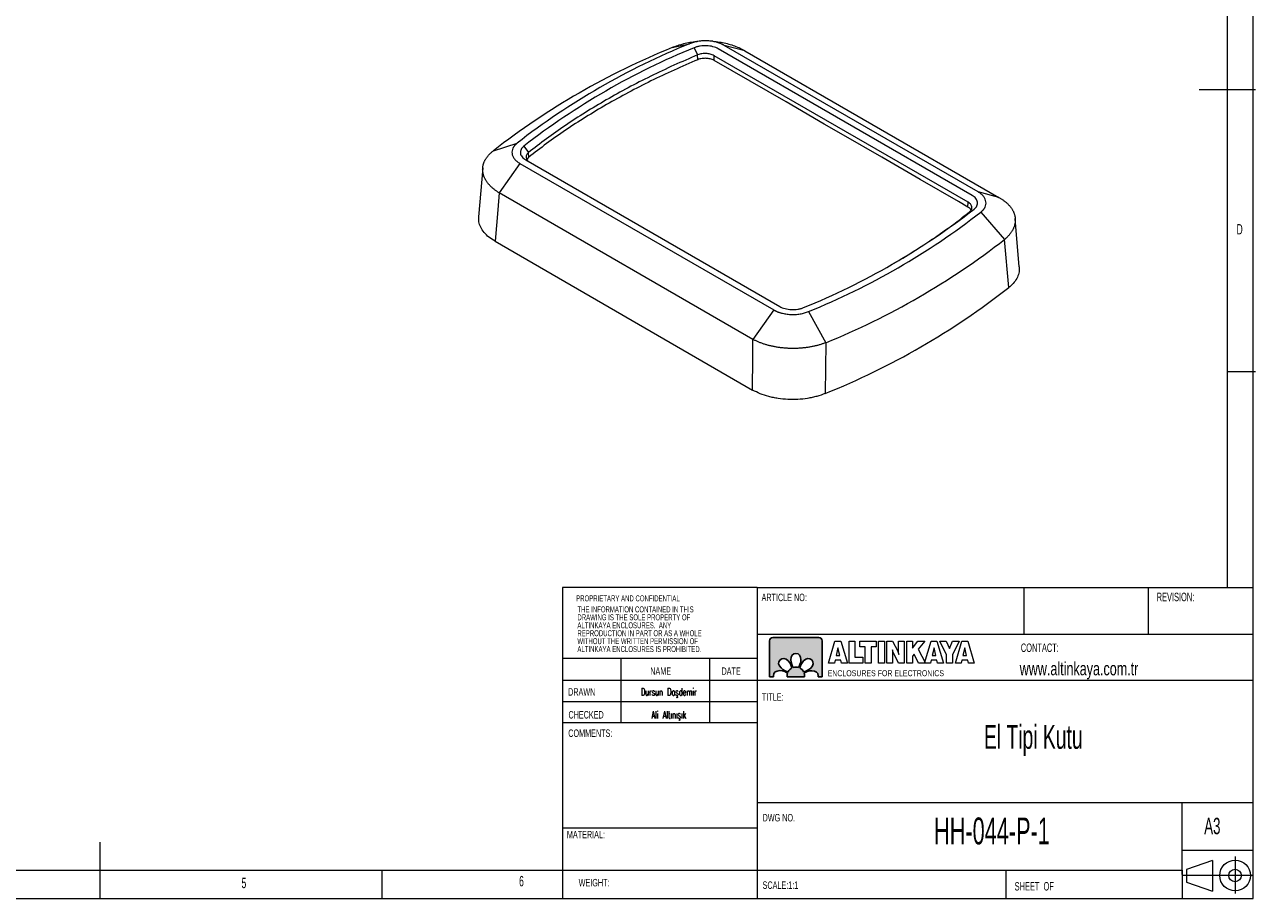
# Model space of a CAD drawing. Header units: millimetres. Extents: x 5 to 415, y 5 to 292.
# Tile 3 of 4: x 197 to 415, y 5 to 160. Entities that reach past the tile are written whole.
import ezdxf

# ---------------------------------------------------------------- set-up
doc = ezdxf.new("R2010")
doc.units = ezdxf.units.MM
doc.layers.add('LAYER_1', color=179, linetype='Continuous', lineweight=15)
doc.layers.add('LAYER_2', color=1, linetype='Continuous')
doc.styles.add('SLDTEXTSTYLE0', font='TXT', dxfattribs={"width": 0.7})
doc.styles.add('SLDTEXTSTYLE1', font='TXT', dxfattribs={"width": 0.605})
doc.styles.add('SLDTEXTSTYLE2', font='TXT', dxfattribs={"width": 0.605, "bigfont": 'bigfont'})

# ---------------------------------------------------------------- blocks, each defined once
blk = doc.blocks.new('Block4')
at = {"color": 7, "linetype": 'Continuous', "lineweight": 0, "insert": (0.07, 1.37), "char_height": 1.3229, "attachment_point": 1, "style": 'SLDTEXTSTYLE0'}
blk.add_mtext('ENCLOSURES FOR ELECTRONICS', dxfattribs=at)
blk = doc.blocks.new('Block6')
at = {"layer": 'LAYER_1', "color": 250}
for p, q in [((0, 0), (1.27, 4.36)), ((1.27, 4.36), (2.44, 4.36)), ((1.86, 3), (1.49, 1.49)), ((2.22, 1.49), (1.86, 3)), ((2.44, 4.36), (3.71, 0)), ((4.04, 0), (4.04, 4.36)), ((4.04, 4.36), (5.2, 4.36)), ((5.2, 4.36), (5.2, 1.16)), ((6.19, 3.21), (6.19, 4.36)), ((6.19, 4.36), (9.41, 4.36)), ((7.23, 3.21), (6.19, 3.21)), ((7.23, 0), (7.23, 3.21)), ((9.41, 3.21), (8.39, 3.21)), ((8.39, 3.21), (8.39, 0)), ((9.41, 4.36), (9.41, 3.21)), ((9.82, 0), (9.82, 4.36)), ((9.82, 4.36), (11, 4.36)), ((11, 4.36), (11, 0)), ((11.52, 0), (11.52, 4.36)), ((11.52, 4.36), (12.62, 4.36)), ((12.62, 4.36), (13.64, 2.33)), ((13.82, 2.3), (13.82, 4.36)), ((13.82, 4.36), (14.92, 4.36)), ((14.92, 4.36), (14.92, 0)), ((15.42, 0), (15.42, 4.36)), ((15.42, 4.36), (16.57, 4.36)), ((16.57, 4.36), (16.57, 2.92)), ((16.57, 2.92), (17.61, 4.36)), ((17.61, 4.36), (18.96, 4.36)), ((18.96, 4.36), (17.67, 2.75)), ((17.67, 2.75), (19.12, 0)), ((18.94, 0), (20.21, 4.36)), ((20.21, 4.36), (21.38, 4.36)), ((20.8, 3), (20.43, 1.49)), ((21.16, 1.49), (20.8, 3)), ((21.38, 4.36), (22.65, 0)), ((23.27, 1.61), (21.94, 4.36)), ((21.94, 4.36), (23.22, 4.36)), ((23.22, 4.36), (23.84, 2.87)), ((23.84, 2.87), (24.47, 4.36)), ((25.72, 4.36), (24.42, 1.61)), ((24.47, 4.36), (25.72, 4.36)), ((25, 0), (26.27, 4.36)), ((26.27, 4.36), (27.44, 4.36)), ((26.86, 3), (26.49, 1.49)), ((27.21, 1.49), (26.86, 3)), ((27.44, 4.36), (28.71, 0)), ((1.14, 0), (0, 0)), ((1.28, 0.58), (1.14, 0)), ((2.43, 0.58), (1.28, 0.58)), ((1.49, 1.49), (2.22, 1.49)), ((2.56, 0), (2.43, 0.58)), ((3.71, 0), (2.56, 0)), ((6.77, 0), (4.04, 0)), ((5.2, 1.16), (6.77, 1.16)), ((6.77, 1.16), (6.77, 0)), ((8.39, 0), (7.23, 0)), ((11, 0), (9.82, 0)), ((12.62, 0), (11.52, 0)), ((12.62, 2.04), (12.62, 0)), ((13.82, 0), (12.8, 2.01)), ((14.92, 0), (13.82, 0)), ((16.57, 0), (15.42, 0)), ((16.86, 1.75), (16.57, 1.39)), ((16.57, 1.39), (16.57, 0)), ((17.74, 0), (16.86, 1.75)), ((19.12, 0), (17.74, 0)), ((20.08, 0), (18.94, 0)), ((20.22, 0.58), (20.08, 0)), ((21.37, 0.58), (20.22, 0.58)), ((20.43, 1.49), (21.16, 1.49)), ((21.5, 0), (21.37, 0.58)), ((22.65, 0), (21.5, 0)), ((23.27, 0), (23.27, 1.61)), ((24.42, 0), (23.27, 0)), ((24.42, 1.61), (24.42, 0)), ((26.14, 0), (25, 0)), ((26.28, 0.58), (26.14, 0)), ((27.43, 0.58), (26.28, 0.58)), ((26.49, 1.49), (27.21, 1.49)), ((27.56, 0), (27.43, 0.58)), ((28.71, 0), (27.56, 0))]:
    blk.add_line(p, q, dxfattribs=at)
for points in [[(12.7, 2.26), (12.67, 2.37), (12.63, 2.5), (12.59, 2.64)], [(12.59, 2.64), (12.6, 2.56), (12.61, 2.48), (12.62, 2.4)], [(12.62, 2.4), (12.62, 2.31), (12.62, 2.19), (12.62, 2.04)], [(12.8, 2.01), (12.77, 2.07), (12.74, 2.16), (12.7, 2.26)], [(13.64, 2.33), (13.67, 2.28), (13.7, 2.19), (13.73, 2.09)], [(13.73, 2.09), (13.77, 1.99), (13.81, 1.86), (13.85, 1.71)], [(13.82, 1.97), (13.82, 2.06), (13.82, 2.17), (13.82, 2.3)], [(13.85, 1.71), (13.84, 1.79), (13.83, 1.87), (13.82, 1.97)]]:
    blk.add_open_spline(points, degree=3, dxfattribs=at)
blk = doc.blocks.new('Block5')
at = {"layer": 'LAYER_1'}
for p, q in [((6.79, 7.34), (1.01, 5.34)), ((6.79, 7.34), (6.79, 0.54)), ((11.82, 8.19), (11.82, 0)), ((0, 4.03), (15.88, 4.03)), ((1.01, 5.34), (1.01, 2.54)), ((1.01, 2.54), (6.79, 0.54))]:
    blk.add_line(p, q, dxfattribs=at)
for radius in [3.4, 1.4]:
    blk.add_circle((11.82, 3.99), radius, dxfattribs=at)
blk = doc.blocks.new('SW_NOTE_0')
at = {"color": 0, "linetype": 'Continuous', "lineweight": 0, "char_height": 1.0583, "attachment_point": 1, "style": 'SLDTEXTSTYLE1'}
for s, insert in [('THE INFORMATION CONTAINED IN THIS', (0, 1.36)), ('ALTINKAYA ENCLOSURES.  ANY', (0, -1.46)), ('DRAWING IS THE SOLE PROPERTY OF', (0, -0.05)), ('WITHOUT THE WRITTEN PERMISSION OF', (0, -4.28)), ('REPRODUCTION IN PART OR AS A WHOLE', (0, -2.87)), ('ALTINKAYA ENCLOSURES IS PROHIBITED.', (0, -5.69))]:
    blk.add_mtext(s, dxfattribs=dict(at, insert=insert))

msp = doc.modelspace()

# ---------------------------------------------------------------- hatches: boundary and pattern name
at = {"layer": 'LAYER_2'}
h = msp.add_hatch(color=256, dxfattribs=at)
edge = h.paths.add_edge_path(flags=0)
edge.add_spline(control_points=[(329.363, 51.312), (329.041, 51.312), (328.778, 51.05), (328.778, 50.727)], knot_values=[0.9444444, 0.9444444, 0.9444444, 0.9444444, 1, 1, 1, 1], weights=[1, 1, 1, 1], degree=3, periodic=0)
edge.add_line((328.778, 50.727), (328.778, 44.291))
edge.add_line((328.778, 44.291), (329.516, 44.291))
edge.add_spline(control_points=[(329.516, 44.291), (329.5, 44.362), (329.491, 44.438), (329.492, 44.518)], knot_values=[0.7777778, 0.7777778, 0.7777778, 0.7777778, 0.8333333, 0.8333333, 0.8333333, 0.8333333], weights=[1, 1, 1, 1], degree=3, periodic=0)
edge.add_spline(control_points=[(329.492, 44.518), (329.489, 45.083), (329.911, 45.404), (330.619, 45.418)], knot_values=[0.7222222, 0.7222222, 0.7222222, 0.7222222, 0.7777778, 0.7777778, 0.7777778, 0.7777778], weights=[1, 1, 1, 1], degree=3, periodic=0)
edge.add_spline(control_points=[(330.619, 45.418), (331.239, 45.429), (331.856, 45.083), (331.999, 44.997)], knot_values=[0.6666667, 0.6666667, 0.6666667, 0.6666667, 0.7222222, 0.7222222, 0.7222222, 0.7222222], weights=[1, 1, 1, 1], degree=3, periodic=0)
edge.add_spline(control_points=[(331.999, 44.997), (331.948, 44.845), (331.921, 44.683), (331.921, 44.514)], knot_values=[0.6111111, 0.6111111, 0.6111111, 0.6111111, 0.6666667, 0.6666667, 0.6666667, 0.6666667], weights=[1, 1, 1, 1], degree=3, periodic=0)
edge.add_spline(control_points=[(331.921, 44.514), (331.921, 44.438), (331.926, 44.364), (331.937, 44.291)], knot_values=[0.5555556, 0.5555556, 0.5555556, 0.5555556, 0.6111111, 0.6111111, 0.6111111, 0.6111111], weights=[1, 1, 1, 1], degree=3, periodic=0)
edge.add_line((331.937, 44.291), (334.981, 44.291))
edge.add_spline(control_points=[(334.981, 44.291), (334.992, 44.364), (334.997, 44.438), (334.997, 44.514)], knot_values=[0.4444444, 0.4444444, 0.4444444, 0.4444444, 0.5, 0.5, 0.5, 0.5], weights=[1, 1, 1, 1], degree=3, periodic=0)
edge.add_spline(control_points=[(334.997, 44.514), (334.997, 44.68), (334.971, 44.839), (334.922, 44.989)], knot_values=[0.3888889, 0.3888889, 0.3888889, 0.3888889, 0.4444444, 0.4444444, 0.4444444, 0.4444444], weights=[1, 1, 1, 1], degree=3, periodic=0)
edge.add_spline(control_points=[(334.922, 44.989), (335.07, 45.077), (335.683, 45.419), (336.299, 45.408)], knot_values=[0.3333333, 0.3333333, 0.3333333, 0.3333333, 0.3888889, 0.3888889, 0.3888889, 0.3888889], weights=[1, 1, 1, 1], degree=3, periodic=0)
edge.add_spline(control_points=[(336.299, 45.408), (337.007, 45.395), (337.429, 45.073), (337.427, 44.509)], knot_values=[0.2777778, 0.2777778, 0.2777778, 0.2777778, 0.3333333, 0.3333333, 0.3333333, 0.3333333], weights=[1, 1, 1, 1], degree=3, periodic=0)
edge.add_spline(control_points=[(337.427, 44.509), (337.427, 44.432), (337.419, 44.359), (337.404, 44.291)], knot_values=[0.2222222, 0.2222222, 0.2222222, 0.2222222, 0.2777778, 0.2777778, 0.2777778, 0.2777778], weights=[1, 1, 1, 1], degree=3, periodic=0)
edge.add_line((337.404, 44.291), (338.14, 44.291))
edge.add_line((338.14, 44.291), (338.14, 50.727))
edge.add_spline(control_points=[(338.14, 50.727), (338.14, 51.05), (337.877, 51.312), (337.555, 51.312)], knot_values=[0.0555556, 0.0555556, 0.0555556, 0.0555556, 0.1111111, 0.1111111, 0.1111111, 0.1111111], weights=[1, 1, 1, 1], degree=3, periodic=0)
edge.add_line((337.555, 51.312), (329.363, 51.312))
edge = h.paths.add_edge_path(flags=0)
edge.add_spline(control_points=[(333.943, 45.974), (333.791, 46.025), (333.628, 46.052), (333.459, 46.052)], knot_values=[0.6666667, 0.6666667, 0.6666667, 0.6666667, 0.8333333, 0.8333333, 0.8333333, 0.8333333], weights=[1, 1, 1, 1], degree=3, periodic=0)
edge.add_spline(control_points=[(333.459, 46.052), (333.293, 46.052), (333.133, 46.026), (332.984, 45.977)], knot_values=[0.8333333, 0.8333333, 0.8333333, 0.8333333, 1, 1, 1, 1], weights=[1, 1, 1, 1], degree=3, periodic=0)
edge.add_spline(control_points=[(332.984, 45.977), (332.895, 46.124), (332.553, 46.737), (332.565, 47.354)], knot_values=[0, 0, 0, 0, 0.1666667, 0.1666667, 0.1666667, 0.1666667], weights=[1, 1, 1, 1], degree=3, periodic=0)
edge.add_spline(control_points=[(332.565, 47.354), (332.578, 48.062), (332.9, 48.483), (333.464, 48.481)], knot_values=[0.1666667, 0.1666667, 0.1666667, 0.1666667, 0.3333333, 0.3333333, 0.3333333, 0.3333333], weights=[1, 1, 1, 1], degree=3, periodic=0)
edge.add_spline(control_points=[(333.464, 48.481), (334.028, 48.483), (334.35, 48.062), (334.363, 47.354)], knot_values=[0.3333333, 0.3333333, 0.3333333, 0.3333333, 0.5, 0.5, 0.5, 0.5], weights=[1, 1, 1, 1], degree=3, periodic=0)
edge.add_spline(control_points=[(334.363, 47.354), (334.374, 46.733), (334.028, 46.117), (333.943, 45.974)], knot_values=[0.5, 0.5, 0.5, 0.5, 0.6666667, 0.6666667, 0.6666667, 0.6666667], weights=[1, 1, 1, 1], degree=3, periodic=0)
edge = h.paths.add_edge_path(flags=0)
edge.add_spline(control_points=[(332.091, 47.16), (332.537, 46.731), (332.728, 46.052), (332.769, 45.889)], knot_values=[0.6, 0.6, 0.6, 0.6, 0.8, 0.8, 0.8, 0.8], weights=[1, 1, 1, 1], degree=3, periodic=0)
edge.add_spline(control_points=[(332.769, 45.889), (332.476, 45.741), (332.237, 45.503), (332.088, 45.212)], knot_values=[0.8, 0.8, 0.8, 0.8, 1, 1, 1, 1], weights=[1, 1, 1, 1], degree=3, periodic=0)
edge.add_spline(control_points=[(332.088, 45.212), (331.919, 45.254), (331.246, 45.446), (330.819, 45.889)], knot_values=[0, 0, 0, 0, 0.2, 0.2, 0.2, 0.2], weights=[1, 1, 1, 1], degree=3, periodic=0)
edge.add_spline(control_points=[(330.819, 45.889), (330.328, 46.399), (330.257, 46.924), (330.658, 47.322)], knot_values=[0.2, 0.2, 0.2, 0.2, 0.4, 0.4, 0.4, 0.4], weights=[1, 1, 1, 1], degree=3, periodic=0)
edge.add_spline(control_points=[(330.658, 47.322), (331.056, 47.722), (331.581, 47.652), (332.091, 47.16)], knot_values=[0.4, 0.4, 0.4, 0.4, 0.6, 0.6, 0.6, 0.6], weights=[1, 1, 1, 1], degree=3, periodic=0)
edge = h.paths.add_edge_path(flags=0)
edge.add_spline(control_points=[(336.106, 45.882), (335.676, 45.436), (334.997, 45.245), (334.834, 45.204)], knot_values=[0.6, 0.6, 0.6, 0.6, 0.8, 0.8, 0.8, 0.8], weights=[1, 1, 1, 1], degree=3, periodic=0)
edge.add_spline(control_points=[(334.834, 45.204), (334.687, 45.497), (334.449, 45.736), (334.157, 45.885)], knot_values=[0.8, 0.8, 0.8, 0.8, 1, 1, 1, 1], weights=[1, 1, 1, 1], degree=3, periodic=0)
edge.add_spline(control_points=[(334.157, 45.885), (334.199, 46.053), (334.391, 46.726), (334.834, 47.153)], knot_values=[0, 0, 0, 0, 0.2, 0.2, 0.2, 0.2], weights=[1, 1, 1, 1], degree=3, periodic=0)
edge.add_spline(control_points=[(334.834, 47.153), (335.344, 47.645), (335.87, 47.715), (336.267, 47.315)], knot_values=[0.2, 0.2, 0.2, 0.2, 0.4, 0.4, 0.4, 0.4], weights=[1, 1, 1, 1], degree=3, periodic=0)
edge.add_spline(control_points=[(336.267, 47.315), (336.668, 46.917), (336.597, 46.392), (336.106, 45.882)], knot_values=[0.4, 0.4, 0.4, 0.4, 0.6, 0.6, 0.6, 0.6], weights=[1, 1, 1, 1], degree=3, periodic=0)

# ---------------------------------------------------------------- linework, layer by layer
at = {"color": 7, "linetype": 'Continuous', "lineweight": 15}
for p, q in [((311.508, 155.99), (314.557, 156.658)), ((315.438, 155.957), (316.026, 154.674)), ((316.61, 157.148), (315.951, 157.087)), ((318.724, 157.099), (318.035, 157.156)), ((364.74, 129.754), (319.688, 155.762)), ((365.8, 130.367), (320.75, 156.374)), ((324.426, 155.397), (320.75, 156.374)), ((324.426, 155.397), (369.476, 129.391)), ((316.057, 153.833), (316.026, 154.674)), ((318.944, 153.7), (318.981, 154.538)), ((364.035, 128.529), (318.981, 154.538)), ((279.772, 137.669), (283.982, 139.008)), ((285.196, 138.499), (286.006, 137.344)), ((284.475, 135.433), (280.799, 130.212)), ((284.475, 135.433), (329.524, 109.426)), ((285.534, 136.046), (330.586, 110.038)), ((286.048, 136.509), (286.006, 137.344)), ((277.892, 134.634), (277.167, 125.952)), ((325.848, 104.205), (280.799, 130.212)), ((369.476, 129.391), (365.8, 130.367)), ((363.997, 127.691), (364.035, 128.529)), ((366.292, 126.792), (370.503, 121.933)), ((373.106, 117.055), (372.382, 125.668)), ((280.078, 121.6), (325.79, 95.211)), ((371.244, 113.405), (370.503, 121.933)), ((329.524, 109.426), (325.848, 104.205)), ((335.717, 109.142), (338.767, 103.612)), ((338.767, 103.612), (338.68, 94.607))]:
    msp.add_line(p, q, dxfattribs=at)
at = {"color": 7, "linetype": 'Continuous', "lineweight": 15, "flags": 128}
for points in [[(363.997, 127.691), (362.298, 128.672), (355.5, 132.596), (348.702, 136.52), (341.905, 140.445), (338.506, 142.407), (331.709, 146.331), (325.326, 150.015), (318.944, 153.7)], [(280.799, 130.212), (280.544, 127.176), (280.078, 121.6)], [(325.79, 95.211), (325.828, 101.035), (325.848, 104.205)]]:
    msp.add_lwpolyline(points, dxfattribs=at)
at = {"color": 7, "linetype": 'Continuous', "lineweight": 15}
for centre, radius, start, end in [((361.895, 32.06), 133.782, 112.12553, 127.86909), ((362.838, 37.718), 128.366, 112.09344, 127.90118), ((363.188, 38.32), 126.959, 112.09275, 127.90174), ((287.086, 227.479), 126.959, 292.09275, 307.90174), ((287.437, 228.082), 128.366, 292.09344, 307.90118), ((288.379, 227.543), 133.782, 292.12553, 307.86909), ((288.625, 218.918), 134.011, 291.93269, 308.06193)]:
    msp.add_arc(centre, radius, start, end, dxfattribs=at)
for points, knots in [([(311.508, 155.99), (311.833, 156.123), (312.483, 156.39), (313.547, 156.701), (314.66, 156.931), (315.469, 157.057), (315.905, 157.083), (315.951, 157.086)], [0, 0, 0, 0, 0.2427967, 0.485584, 0.7283659, 0.971146, 1, 1, 1, 1]), ([(320.75, 156.374), (320.7, 156.402), (320.599, 156.459), (320.441, 156.539), (320.277, 156.615), (320.108, 156.686), (319.932, 156.754), (319.751, 156.816), (319.564, 156.875), (319.182, 156.982), (318.582, 157.108), (317.747, 157.189), (316.9, 157.185), (316.204, 157.109), (315.666, 157.008), (315.277, 156.911), (314.904, 156.796), (314.673, 156.704), (314.557, 156.658)], [0, 0, 0, 0, 0.0312222, 0.0623309, 0.0933888, 0.1244586, 0.155603, 0.1868844, 0.2183641, 0.2501024, 0.3754696, 0.4999612, 0.6244338, 0.7496337, 0.8128179, 0.8752725, 0.9374979, 1, 1, 1, 1]), ([(319.688, 155.762), (319.413, 155.922), (319.095, 156.048), (318.565, 156.189), (318.384, 156.227), (318.012, 156.284), (317.82, 156.303), (317.433, 156.321), (317.24, 156.32), (316.857, 156.298), (316.665, 156.277), (316.292, 156.217), (316.111, 156.178), (315.764, 156.082), (315.596, 156.024), (315.438, 155.957)], [0.00000007, 0.00000007, 0.00000007, 0.00000007, 0.25, 0.25, 0.375, 0.375, 0.5, 0.5, 0.625, 0.625, 0.75, 0.75, 0.875, 0.875, 1, 1, 1, 1]), ([(318.722, 157.091), (318.921, 157.077), (319.509, 157.035), (320.461, 156.875), (321.558, 156.62), (322.594, 156.284), (323.566, 155.882), (324.14, 155.559), (324.426, 155.397)], [0, 0, 0, 0, 0.0929541, 0.2743313, 0.4557217, 0.637128, 0.8185531, 1, 1, 1, 1]), ([(316.057, 153.833), (316.057, 153.833), (316.057, 153.833), (316.057, 153.833), (313.222, 152.648), (310.438, 151.386), (305.021, 148.722), (302.39, 147.32), (297.329, 144.399), (294.901, 142.88), (290.286, 139.753), (288.101, 138.145), (286.048, 136.509)], [0.81289956, 0.81289956, 0.81289956, 0.81289956, 0.81290016, 0.81290016, 0.81290016, 0.85967512, 0.85967512, 0.90645008, 0.90645008, 0.95322504, 0.95322504, 1, 1, 1, 1]), ([(318.981, 154.538), (318.866, 154.604), (318.633, 154.711), (318.157, 154.857), (317.547, 154.944), (316.796, 154.906), (316.285, 154.783), (316.026, 154.674)], [0, 0, 0, 0, 0.002143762, 0.004287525, 0.008575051, 0.012862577, 0.017150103, 0.017150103, 0.017150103, 0.017150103]), ([(318.944, 153.7), (318.832, 153.765), (318.718, 153.817), (318.488, 153.904), (318.372, 153.94), (318.019, 154.028), (317.781, 154.063), (317.298, 154.084), (317.054, 154.072), (316.559, 153.999), (316.31, 153.939), (316.057, 153.833)], [0, 0, 0, 0, 0.002143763, 0.002143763, 0.004287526, 0.004287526, 0.008575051, 0.008575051, 0.012862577, 0.012862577, 0.017150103, 0.017150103, 0.017150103, 0.017150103]), ([(280.799, 130.212), (280.727, 130.256), (280.584, 130.344), (280.378, 130.48), (280.179, 130.62), (279.987, 130.763), (279.802, 130.909), (279.626, 131.058), (279.456, 131.21), (279.295, 131.365), (279.142, 131.522), (278.997, 131.682), (278.86, 131.844), (278.732, 132.008), (278.612, 132.174), (278.501, 132.341), (278.399, 132.51), (278.306, 132.681), (278.221, 132.853), (278.146, 133.026), (278.08, 133.2), (278.023, 133.375), (277.976, 133.551), (277.937, 133.727), (277.908, 133.903), (277.889, 134.079), (277.878, 134.256), (277.877, 134.432), (277.886, 134.608), (277.904, 134.783), (277.931, 134.958), (277.968, 135.132), (278.014, 135.305), (278.069, 135.476), (278.133, 135.646), (278.207, 135.815), (278.29, 135.982), (278.381, 136.148), (278.482, 136.311), (278.591, 136.473), (278.709, 136.632), (278.836, 136.788), (278.971, 136.942), (279.115, 137.094), (279.267, 137.242), (279.427, 137.388), (279.594, 137.531), (279.713, 137.623), (279.772, 137.669)], [0, 0, 0, 0, 0.0217363, 0.0434724, 0.0652083, 0.0869441, 0.1086797, 0.1304151, 0.1521505, 0.1738858, 0.195621, 0.2173562, 0.2390914, 0.2608266, 0.2825619, 0.3042972, 0.3260326, 0.3477681, 0.3695037, 0.3912395, 0.4129755, 0.4347117, 0.4564481, 0.4781847, 0.4999217, 0.5216589, 0.5433964, 0.5651343, 0.5868726, 0.6086112, 0.6303503, 0.6520897, 0.6738297, 0.6955701, 0.7173111, 0.7390525, 0.7607946, 0.7825372, 0.8042804, 0.8260242, 0.8477686, 0.8695138, 0.8912596, 0.9130062, 0.9347535, 0.9565015, 0.9782503, 1, 1, 1, 1]), ([(283.982, 139.008), (283.942, 138.975), (283.861, 138.908), (283.749, 138.806), (283.645, 138.7), (283.55, 138.592), (283.462, 138.481), (283.383, 138.368), (283.313, 138.252), (283.189, 138.018), (283.069, 137.656), (283.062, 137.167), (283.203, 136.685), (283.444, 136.3), (283.702, 136.01), (283.928, 135.803), (284.183, 135.609), (284.377, 135.491), (284.475, 135.433)], [0, 0, 0, 0, 0.0312222, 0.0623309, 0.0933888, 0.1244586, 0.155603, 0.1868844, 0.2183641, 0.2501024, 0.3754696, 0.4999612, 0.6244338, 0.7496337, 0.8128179, 0.8752725, 0.9374979, 1, 1, 1, 1]), ([(285.196, 138.499), (284.967, 138.317), (284.801, 138.116), (284.643, 137.792), (284.607, 137.682), (284.569, 137.461), (284.567, 137.349), (284.597, 137.125), (284.629, 137.016), (284.727, 136.801), (284.794, 136.695), (284.956, 136.491), (285.05, 136.394), (285.27, 136.212), (285.396, 136.125), (285.534, 136.046)], [0.00000006, 0.00000006, 0.00000006, 0.00000006, 0.25, 0.25, 0.375, 0.375, 0.5, 0.5, 0.625, 0.625, 0.75, 0.75, 0.875, 0.875, 0.99999981, 0.99999981, 0.99999981, 0.99999981]), ([(286.006, 137.344), (285.911, 137.269), (285.766, 137.12), (285.635, 136.9), (285.57, 136.682), (285.567, 136.395), (285.72, 136.043), (286.011, 135.77), (286.24, 135.637)], [0.795750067, 0.795750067, 0.795750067, 0.795750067, 0.797893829, 0.800037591, 0.802181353, 0.804325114, 0.808612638, 0.81290016, 0.81290016, 0.81290016, 0.81290016]), ([(286.048, 136.509), (285.932, 136.411), (285.779, 136.281), (285.738, 136.129), (285.728, 136.093)], [0, 0, 0, 0, 0.7637397, 1, 1, 1, 1]), ([(365.078, 127.301), (365.307, 127.483), (365.473, 127.684), (365.631, 128.008), (365.667, 128.118), (365.706, 128.339), (365.708, 128.451), (365.677, 128.675), (365.645, 128.784), (365.547, 128.999), (365.481, 129.105), (365.319, 129.309), (365.224, 129.405), (365.004, 129.588), (364.879, 129.675), (364.74, 129.754)], [0.00000007, 0.00000007, 0.00000007, 0.00000007, 0.25, 0.25, 0.375, 0.375, 0.5, 0.5, 0.625, 0.625, 0.75, 0.75, 0.875, 0.875, 0.9999998, 0.9999998, 0.9999998, 0.9999998]), ([(366.292, 126.792), (366.332, 126.825), (366.414, 126.891), (366.525, 126.994), (366.629, 127.1), (366.725, 127.208), (366.812, 127.318), (366.891, 127.432), (366.962, 127.548), (367.085, 127.782), (367.205, 128.144), (367.212, 128.633), (367.071, 129.115), (366.831, 129.5), (366.573, 129.79), (366.346, 129.997), (366.091, 130.191), (365.897, 130.309), (365.8, 130.367)], [0, 0, 0, 0, 0.03122215, 0.06233093, 0.09338881, 0.12445861, 0.15560303, 0.18688436, 0.21836406, 0.25010243, 0.37546963, 0.49996119, 0.62443377, 0.7496337, 0.81281786, 0.87527246, 0.93749788, 1, 1, 1, 1]), ([(369.476, 129.391), (369.547, 129.351), (369.69, 129.27), (369.896, 129.145), (370.095, 129.016), (370.287, 128.883), (370.472, 128.747), (370.649, 128.607), (370.818, 128.464), (370.979, 128.318), (371.132, 128.169), (371.278, 128.017), (371.414, 127.862), (371.542, 127.704), (371.662, 127.544), (371.773, 127.382), (371.875, 127.218), (371.969, 127.052), (372.053, 126.883), (372.128, 126.713), (372.194, 126.542), (372.251, 126.369), (372.299, 126.195), (372.337, 126.02), (372.366, 125.844), (372.386, 125.667), (372.396, 125.49), (372.397, 125.312), (372.388, 125.134), (372.37, 124.956), (372.343, 124.779), (372.306, 124.601), (372.26, 124.424), (372.205, 124.247), (372.141, 124.072), (372.067, 123.897), (371.985, 123.723), (371.893, 123.551), (371.792, 123.38), (371.683, 123.21), (371.565, 123.043), (371.438, 122.877), (371.303, 122.714), (371.159, 122.552), (371.007, 122.393), (370.847, 122.237), (370.68, 122.083), (370.562, 121.983), (370.503, 121.933)], [0, 0, 0, 0, 0.02173632, 0.04347243, 0.06520834, 0.08694408, 0.10867967, 0.13041514, 0.15215051, 0.1738858, 0.19562103, 0.21735623, 0.23909143, 0.26082664, 0.28256189, 0.3042972, 0.3260326, 0.3477681, 0.36950374, 0.39123954, 0.41297551, 0.43471169, 0.45644809, 0.47818475, 0.49992167, 0.52165889, 0.54339643, 0.56513432, 0.58687257, 0.60861121, 0.63035026, 0.65208975, 0.6738297, 0.69557013, 0.71731107, 0.73905254, 0.76079456, 0.78253716, 0.80428036, 0.82602418, 0.84776865, 0.86951379, 0.89125962, 0.91300617, 0.93475346, 0.95650151, 0.97825035, 1, 1, 1, 1]), ([(350.462, 117.491), (351.573, 118.139), (353.651, 119.351), (356.546, 121.212), (359.221, 123.031), (361.807, 124.898), (363.448, 126.181), (364.269, 126.823)], [0, 0, 0, 0, 0.2225903, 0.4164827, 0.6105585, 0.805187, 1, 1, 1, 1]), ([(364.546, 127.144), (364.542, 127.159), (364.504, 127.314), (364.292, 127.505), (364.062, 127.65), (363.997, 127.691)], [0, 0, 0, 0, 0.0714955, 0.7371568, 1, 1, 1, 1]), ([(364.269, 126.823), (364.363, 126.898), (364.508, 127.047), (364.639, 127.267), (364.704, 127.485), (364.707, 127.772), (364.554, 128.124), (364.263, 128.397), (364.035, 128.529)], [0.295750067, 0.295750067, 0.295750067, 0.295750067, 0.297893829, 0.30003759, 0.302181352, 0.304325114, 0.308612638, 0.312900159, 0.312900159, 0.312900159, 0.312900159]), ([(280.078, 121.6), (279.701, 121.841), (278.946, 122.322), (278.095, 123.169), (277.498, 124.08), (277.157, 125.019), (277.167, 125.648), (277.172, 125.952)], [0, 0, 0, 0, 0.2025487, 0.4050954, 0.6076562, 0.8102162, 1, 1, 1, 1]), ([(373.077, 117.053), (373.096, 116.847), (373.145, 116.317), (372.907, 115.468), (372.394, 114.541), (371.788, 113.859), (371.356, 113.499), (371.244, 113.405)], [0, 0, 0, 0, 0.15955727, 0.41024439, 0.66088224, 0.91152235, 1, 1, 1, 1]), ([(329.524, 109.426), (329.574, 109.398), (329.675, 109.341), (329.833, 109.261), (329.997, 109.185), (330.167, 109.114), (330.342, 109.046), (330.523, 108.984), (330.711, 108.925), (331.092, 108.817), (331.692, 108.692), (332.528, 108.611), (333.375, 108.615), (334.07, 108.691), (334.608, 108.792), (334.997, 108.889), (335.37, 109.004), (335.601, 109.096), (335.717, 109.142)], [0, 0, 0, 0, 0.0312222, 0.0623309, 0.0933888, 0.1244586, 0.155603, 0.1868844, 0.2183641, 0.2501024, 0.3754696, 0.4999612, 0.6244338, 0.7496337, 0.8128179, 0.8752725, 0.9374979, 1, 1, 1, 1]), ([(330.586, 110.038), (330.861, 109.878), (331.179, 109.752), (331.709, 109.611), (331.89, 109.573), (332.262, 109.516), (332.454, 109.497), (332.841, 109.479), (333.034, 109.48), (333.417, 109.502), (333.609, 109.523), (333.982, 109.583), (334.163, 109.622), (334.51, 109.718), (334.678, 109.776), (334.836, 109.843)], [0.00000007, 0.00000007, 0.00000007, 0.00000007, 0.25, 0.25, 0.375, 0.375, 0.5, 0.5, 0.625, 0.625, 0.75, 0.75, 0.875, 0.875, 0.99999981, 0.99999981, 0.99999981, 0.99999981]), ([(338.767, 103.612), (338.683, 103.58), (338.517, 103.516), (338.26, 103.425), (337.999, 103.338), (337.732, 103.255), (337.462, 103.177), (337.187, 103.104), (336.908, 103.035), (336.625, 102.971), (336.338, 102.912), (336.049, 102.858), (335.757, 102.808), (335.461, 102.764), (335.164, 102.724), (334.864, 102.69), (334.563, 102.661), (334.26, 102.636), (333.956, 102.617), (333.65, 102.603), (333.344, 102.594), (333.038, 102.59), (332.731, 102.591), (332.425, 102.597), (332.119, 102.609), (331.814, 102.625), (331.51, 102.647), (331.207, 102.674), (330.906, 102.706), (330.607, 102.742), (330.309, 102.784), (330.015, 102.831), (329.723, 102.882), (329.434, 102.939), (329.148, 103), (328.866, 103.066), (328.587, 103.137), (328.313, 103.213), (328.043, 103.293), (327.777, 103.377), (327.517, 103.466), (327.261, 103.559), (327.011, 103.657), (326.766, 103.758), (326.527, 103.864), (326.294, 103.974), (326.067, 104.087), (325.921, 104.166), (325.848, 104.205)], [0, 0, 0, 0, 0.0217378, 0.0434753, 0.0652126, 0.0869496, 0.1086864, 0.130423, 0.1521595, 0.1738958, 0.1956319, 0.217368, 0.239104, 0.26084, 0.2825759, 0.3043119, 0.3260478, 0.3477838, 0.3695199, 0.3912561, 0.4129923, 0.4347287, 0.4564653, 0.4782021, 0.499939, 0.5216762, 0.5434136, 0.5651514, 0.5868894, 0.6086277, 0.6303664, 0.6521055, 0.6738449, 0.6955848, 0.7173251, 0.7390659, 0.7608072, 0.782549, 0.8042913, 0.8260341, 0.8477776, 0.8695217, 0.8912663, 0.9130117, 0.9347577, 0.9565044, 0.9782518, 1, 1, 1, 1]), ([(338.68, 94.607), (338.2, 94.407), (337.696, 94.235), (336.907, 94.017), (336.639, 93.951), (336.091, 93.831), (335.81, 93.778), (334.957, 93.642), (334.382, 93.58), (333.511, 93.532), (333.22, 93.523), (332.633, 93.521), (332.337, 93.527), (331.456, 93.568), (330.881, 93.625), (330.034, 93.754), (329.755, 93.804), (329.202, 93.918), (328.927, 93.983), (328.127, 94.197), (327.621, 94.365), (326.663, 94.751), (326.208, 94.97), (325.79, 95.211)], [0, 0, 0, 0, 0.125, 0.125, 0.1875, 0.1875, 0.25, 0.25, 0.375, 0.375, 0.4375, 0.4375, 0.5, 0.5, 0.625, 0.625, 0.6875, 0.6875, 0.75, 0.75, 0.875, 0.875, 1, 1, 1, 1])]:
    msp.add_open_spline(points, degree=3, knots=knots, dxfattribs=at)
msp.add_open_spline([(316.026, 154.674), (313.19, 153.488), (307.619, 150.964), (299.721, 146.756), (292.432, 142.197), (288.059, 138.98), (286.006, 137.344)], degree=3, dxfattribs=at)
at = {"layer": 'LAYER_1'}
for p, q in [((414.595, 5), (414.595, 292)), ((410, 287), (410, 60.159)), ((415, 148.5), (405, 148.5)), ((410, 98.5), (415, 98.5)), ((326.6, 60.159), (292.067, 60.159)), ((292.067, 60.159), (292.067, 5)), ((326.6, 60.159), (414.595, 60.159)), ((326.6, 60.159), (326.6, 5)), ((373.964, 51.832), (373.964, 60.25)), ((396.027, 51.832), (396.027, 60.231)), ((414.595, 51.832), (326.6, 51.832)), ((326.6, 47.591), (292.067, 47.591)), ((302.411, 47.591), (302.411, 36.14)), ((318.106, 47.591), (318.106, 36.15)), ((292.067, 43.751), (326.6, 43.751)), ((326.6, 43.751), (414.595, 43.751)), ((292.067, 39.941), (326.6, 39.941)), ((326.6, 36.15), (292.067, 36.15)), ((326.6, 22), (414.595, 22)), ((402, 9.25), (402, 22)), ((292.067, 17.52), (326.6, 17.52)), ((210, 5), (210, 15)), ((414.595, 13.5), (402, 13.5)), ((10, 10), (227.8, 10)), ((227.8, 10), (402, 10)), ((260, 10), (260, 5)), ((370.8, 5), (370.8, 10)), ((402, 10), (402, 5)), ((5, 5), (414.595, 5))]:
    msp.add_line(p, q, dxfattribs=at)
at = {"layer": 'LAYER_2', "color": 22}
for p, q in [((328.778, 44.291), (328.778, 50.727)), ((329.363, 51.312), (337.555, 51.312)), ((338.14, 50.727), (338.14, 44.291)), ((329.516, 44.291), (328.778, 44.291)), ((334.981, 44.291), (331.937, 44.291)), ((338.14, 44.291), (337.404, 44.291))]:
    msp.add_line(p, q, dxfattribs=at)
for points in [[(328.778, 50.727), (328.778, 51.05), (329.041, 51.312), (329.363, 51.312)], [(337.555, 51.312), (337.877, 51.312), (338.14, 51.05), (338.14, 50.727)], [(332.565, 47.354), (332.578, 48.062), (332.9, 48.483), (333.464, 48.481)], [(333.464, 48.481), (334.028, 48.483), (334.35, 48.062), (334.363, 47.354)], [(330.819, 45.889), (330.328, 46.399), (330.257, 46.924), (330.658, 47.322)], [(330.658, 47.322), (331.056, 47.722), (331.581, 47.652), (332.091, 47.16)], [(332.088, 45.212), (331.919, 45.254), (331.246, 45.446), (330.819, 45.889)], [(332.769, 45.889), (332.476, 45.741), (332.237, 45.503), (332.088, 45.212)], [(332.091, 47.16), (332.537, 46.731), (332.728, 46.052), (332.769, 45.889)], [(332.984, 45.977), (332.895, 46.124), (332.553, 46.737), (332.565, 47.354)], [(333.459, 46.052), (333.293, 46.052), (333.133, 46.026), (332.984, 45.977)], [(333.943, 45.974), (333.791, 46.025), (333.628, 46.052), (333.459, 46.052)], [(334.363, 47.354), (334.374, 46.733), (334.028, 46.117), (333.943, 45.974)], [(334.157, 45.885), (334.199, 46.053), (334.391, 46.726), (334.834, 47.153)], [(334.834, 45.204), (334.687, 45.497), (334.449, 45.736), (334.157, 45.885)], [(334.834, 47.153), (335.344, 47.645), (335.87, 47.715), (336.267, 47.315)], [(336.106, 45.882), (335.676, 45.436), (334.997, 45.245), (334.834, 45.204)], [(336.267, 47.315), (336.668, 46.917), (336.597, 46.392), (336.106, 45.882)], [(330.619, 45.418), (329.911, 45.404), (329.489, 45.083), (329.492, 44.518)], [(329.492, 44.518), (329.491, 44.438), (329.5, 44.362), (329.516, 44.291)], [(331.999, 44.997), (331.856, 45.083), (331.239, 45.429), (330.619, 45.418)], [(331.921, 44.514), (331.921, 44.683), (331.948, 44.845), (331.999, 44.997)], [(331.937, 44.291), (331.926, 44.364), (331.921, 44.438), (331.921, 44.514)], [(336.299, 45.408), (335.683, 45.419), (335.07, 45.077), (334.922, 44.989)], [(334.922, 44.989), (334.971, 44.839), (334.997, 44.68), (334.997, 44.514)], [(334.997, 44.514), (334.997, 44.438), (334.992, 44.364), (334.981, 44.291)], [(337.427, 44.509), (337.429, 45.073), (337.007, 45.395), (336.299, 45.408)], [(337.404, 44.291), (337.419, 44.359), (337.427, 44.432), (337.427, 44.509)]]:
    msp.add_open_spline(points, degree=3, dxfattribs=at)

# ---------------------------------------------------------------- block references
at = {"color": 7, "linetype": 'Continuous', "lineweight": 0}
msp.add_blockref('SW_NOTE_0', (294.686, 55.457), dxfattribs=at)
at = {"color": 7, "linetype": 'Continuous'}
for name, p, xscale, yscale, zscale in [('Block6', (339.258, 46.751), 0.9, 0.9, 0.9), ('Block4', (339.044, 44.394), 0.8, 0.8, 0.8), ('Block5', (401.945, 5.87), 0.8, 0.8, 0.8)]:
    msp.add_blockref(name, p, dxfattribs=dict(at, xscale=xscale, yscale=yscale, zscale=zscale))

# ---------------------------------------------------------------- texts
at = {"color": 7, "linetype": 'Continuous', "lineweight": 0}
for s, insert, char_height, attachment_point, style in [('D', (411.667, 124.668), 1.852, 1, 'SLDTEXTSTYLE1'), ('ARTICLE NO:', (327.372, 59.073), 1.32292, 1, 'SLDTEXTSTYLE1'), ('REVISION:', (397.488, 59.243), 1.5, 1, 'SLDTEXTSTYLE1'), ('PROPRIETARY AND CONFIDENTIAL', (294.469, 58.774), 1.05833, 1, 'SLDTEXTSTYLE1'), ('CONTACT:', (373.379, 50.23), 1.5, 1, 'SLDTEXTSTYLE1'), ('NAME', (307.616, 45.996), 1.3229, 1, 'SLDTEXTSTYLE1'), ('DATE', (320.264, 45.996), 1.3229, 1, 'SLDTEXTSTYLE1'), ('www.altinkaya.com.tr', (373.178, 46.964), 2.38125, 1, 'SLDTEXTSTYLE0'), ('DRAWN', (293.043, 42.302), 1.3229, 1, 'SLDTEXTSTYLE1'), ('Dursun Daşdemir', (310.911, 42.302), 1.32292, 2, 'SLDTEXTSTYLE2'), ('TITLE:', (327.438, 41.388), 1.3229, 1, 'SLDTEXTSTYLE1'), ('CHECKED', (293.103, 38.244), 1.3229, 1, 'SLDTEXTSTYLE1'), ('Ali Altınışık', (310.911, 38.244), 1.32292, 2, 'SLDTEXTSTYLE2'), ('COMMENTS:', (293.07, 34.976), 1.3229, 1, 'SLDTEXTSTYLE1'), ('DWG NO.', (327.555, 19.978), 1.3229, 1, 'SLDTEXTSTYLE1'), ('A3', (405.921, 19.3), 2.9104, 1, 'SLDTEXTSTYLE1'), ('MATERIAL:', (292.826, 16.987), 1.3229, 1, 'SLDTEXTSTYLE1'), ('6', (284.349, 8.984), 1.852, 1, 'SLDTEXTSTYLE1'), ('5', (235.096, 8.668), 1.852, 1, 'SLDTEXTSTYLE1')]:
    msp.add_mtext(s, dxfattribs=dict(at, insert=insert, char_height=char_height, attachment_point=attachment_point, style=style))
at = {"layer": 'LAYER_1', "style": 'SLDTEXTSTYLE1'}
for s, insert, char_height, attachment_point in [('El Tipi Kutu', (375.585, 35.776), 4.23333, 2), ('HH-044-P-1', (368.251, 19.349), 4.7625, 2), ('WEIGHT:', (294.915, 8.452), 1.3229, 1), ('SCALE:1:1', (327.555, 8.01), 1.3229, 1), ('SHEET  OF', (372.278, 7.9), 1.5, 1)]:
    msp.add_mtext(s, dxfattribs=dict(at, insert=insert, char_height=char_height, attachment_point=attachment_point))

doc.saveas('drawing.dxf')
